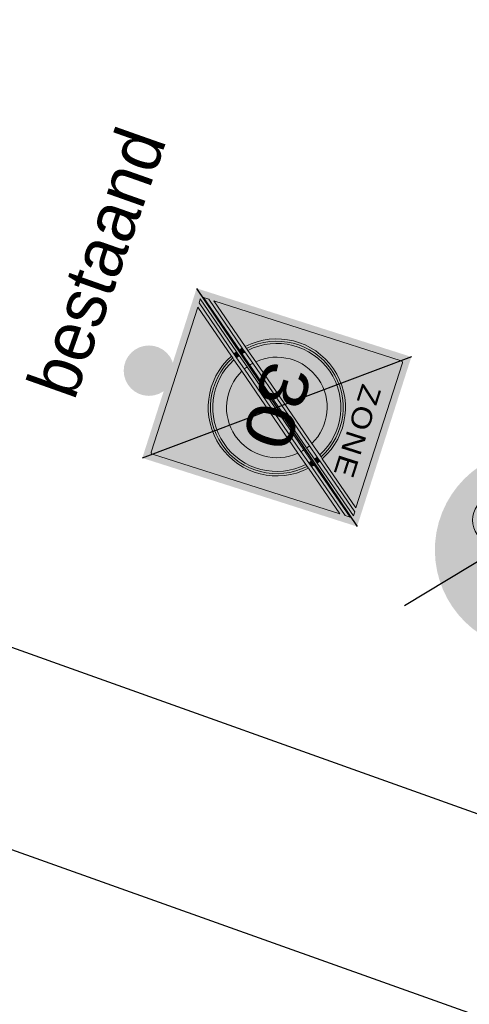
# Model space of a CAD drawing. Header units: metres. Extents: x 136326 to 138181, y 453212 to 454732.
# Tile 15 of 55: x 136537.71 to 136544.39, y 453760.96 to 453775.61. Entities that reach past the tile are written whole.
import ezdxf
from ezdxf.enums import TextEntityAlignment as Align

# ---------------------------------------------------------------- set-up
doc = ezdxf.new("R2010")
doc.units = ezdxf.units.M
doc.layers.add('-DR-alg-bladkaders viewports', color=7, linetype='Continuous')
doc.layers.add('-DR-nw-inr-bebording-txt', color=2, linetype='Continuous')
doc.layers.add('mob_bebording', color=7, linetype='Continuous', lineweight=0)
doc.styles.add('eurostile', font='txt')
doc.styles.add('Style-Verkeersborden', font='Verkeersborden.shx')

# ---------------------------------------------------------------- blocks, each defined once
blk = doc.blocks.new('bord_G11')
at = {"layer": 'mob_bebording', "linetype": 'Continuous', "lineweight": 0}
h = blk.add_hatch(color=170, dxfattribs=at)
edge = h.paths.add_edge_path()
edge.add_arc((0, 0.3), 0.3, 0, 360)
edge = h.paths.add_edge_path(flags=17)
edge.add_arc((0, 0.3), 0.29, 0, 360)
h = blk.add_hatch(color=254, dxfattribs=at)
edge = h.paths.add_edge_path()
edge.add_arc((0, 0.3), 0.29, 0, 360)
edge = h.paths.add_edge_path()
edge.add_arc((0, 0.3), 0.28, 0, 360)
h = blk.add_hatch(color=170, dxfattribs=at)
edge = h.paths.add_edge_path()
edge.add_arc((0, 0.3), 0.28, 0, 360)
h.paths.add_polyline_path([(0.1067, 0.3422, -3.032803), (0.0516, 0.2532), (0.0102, 0.2532), (-0.0908, 0.3659), (-0.1006, 0.3399, -0.799174), (-0.1385, 0.1725), (-0.1385, 0.1725, -1.149504), (-0.1144, 0.3451), (-0.0824, 0.4296, -0.311966), (-0.0619, 0.4438), (-0.033, 0.4438), (-0.033, 0.4292), (-0.0619, 0.4292, 0.311966), (-0.0687, 0.4244), (-0.078, 0.3998), (0.0686, 0.3998), (0.0753, 0.4145), (0.0474, 0.4145, -1), (0.0474, 0.4292), (0.1134, 0.4292), (0.1134, 0.4145), (0.0914, 0.4145), (0.0815, 0.3927)], flags=17)
h = blk.add_hatch(color=254, dxfattribs=at)
h.paths.add_polyline_path([(0.0474, 0.4292, 1), (0.0474, 0.4145), (0.0753, 0.4145), (0.0686, 0.3998), (-0.078, 0.3998), (-0.0687, 0.4244, -0.311966), (-0.0619, 0.4292), (-0.033, 0.4292), (-0.033, 0.4438), (-0.0619, 0.4438, 0.311966), (-0.0824, 0.4296), (-0.1144, 0.3451, 1.149504), (-0.1385, 0.1725), (-0.1385, 0.1725, 0.799174), (-0.1006, 0.3399), (-0.0908, 0.3659), (0.0102, 0.2532), (0.0516, 0.2532, 3.032803), (0.1067, 0.3422), (0.0815, 0.3927), (0.0914, 0.4145), (0.1134, 0.4145), (0.1134, 0.4292)])
h.paths.add_polyline_path([(0.0664, 0.2678, -0.230669), (0.1001, 0.3225), (0.1275, 0.2678)])
h.paths.add_polyline_path([(-0.1316, 0.2579), (-0.1058, 0.3262, -19.949874), (-0.1196, 0.3313), (-0.1454, 0.2631, 1)])
h.paths.add_polyline_path([(0.0936, 0.3357, 0.2395), (0.0516, 0.2678), (0.0249, 0.2678), (0.0737, 0.3755)])
h.paths.add_polyline_path([(0.1459, 0.2638), (0.1133, 0.329, -2.949571), (0.0664, 0.2532), (0.1393, 0.2532, 0.557537)])
h.paths.add_polyline_path([(0.0115, 0.2738), (-0.085, 0.3814), (-0.0836, 0.3852), (0.062, 0.3852)])
blk.add_hatch(color=170, dxfattribs=at).paths.add_polyline_path([(0.062, 0.3852), (-0.0836, 0.3852), (-0.085, 0.3814), (0.0115, 0.2738)])
at = {"layer": 'mob_bebording', "linetype": 'Continuous', "lineweight": 0, "extrusion": (0, 0, -1)}
h = blk.add_hatch(color=170, dxfattribs=at)
edge = h.paths.add_edge_path()
edge.add_ellipse((-0.1393, 0.2605), major_axis=(-0.088, 0), ratio=1, start_angle=184.7802, end_angle=238.6548)
edge.add_line((-0.0936, 0.3357), (-0.0737, 0.3755))
edge.add_line((-0.0737, 0.3755), (-0.0249, 0.2678))
edge.add_line((-0.0249, 0.2678), (-0.0516, 0.2678))
h = blk.add_hatch(color=170, dxfattribs=at)
edge = h.paths.add_edge_path()
edge.add_line((0.1058, 0.3262), (0.1316, 0.2579))
edge.add_ellipse((0.1385, 0.2605), major_axis=(-0.00733, 0), ratio=1, start_angle=20.6955, end_angle=200.6955)
edge.add_line((0.1454, 0.2631), (0.1196, 0.3313))
edge.add_ellipse((0.1385, 0.2605), major_axis=(-0.0733, 0), ratio=1, start_angle=-63.5654, end_angle=284.9563, ccw=False)
at = {"layer": 'mob_bebording', "linetype": 'Continuous', "lineweight": 0}
h = blk.add_hatch(color=170, dxfattribs=at)
edge = h.paths.add_edge_path()
edge.add_arc((0.1393, 0.2605), 0.0733, 122.3042, 174.2608)
edge.add_line((0.0664, 0.2678), (0.1275, 0.2678))
edge.add_line((0.1275, 0.2678), (0.1001, 0.3225))
at = {"layer": 'mob_bebording', "linetype": 'Continuous', "lineweight": 0, "extrusion": (0, 0, -1)}
h = blk.add_hatch(color=170, dxfattribs=at)
edge = h.paths.add_edge_path()
edge.add_ellipse((-0.1393, 0.2605), major_axis=(-0.00733, 0), ratio=1, start_angle=-26.5651, end_angle=90)
edge.add_line((-0.1393, 0.2532), (-0.0664, 0.2532))
edge.add_ellipse((-0.1393, 0.2605), major_axis=(-0.0733, 0), ratio=1, start_angle=-110.8259, end_angle=174.2608, ccw=False)
edge.add_line((-0.1133, 0.329), (-0.1459, 0.2638))
at = {"layer": 'mob_bebording', "color": 5, "linetype": 'Continuous', "lineweight": 0, "flags": 128}
blk.add_lwpolyline([(0.062, 0.3852), (-0.0836, 0.3852), (-0.085, 0.3814), (0.0115, 0.2738)], close=True, dxfattribs=at)
for points in [[(0.0516, 0.2678, -0.2395), (0.0936, 0.3357), (0.0737, 0.3755), (0.0249, 0.2678)], [(-0.1058, 0.3262), (-0.1316, 0.2579, -1), (-0.1454, 0.2631), (-0.1196, 0.3313, 19.949874)], [(0.1459, 0.2638, -0.557537), (0.1393, 0.2532), (0.0664, 0.2532, 2.949571), (0.1133, 0.329)], [(0.1001, 0.3225, 0.230669), (0.0664, 0.2678), (0.1275, 0.2678)]]:
    blk.add_lwpolyline(points, format="xyb", close=True, dxfattribs=at)
blk = doc.blocks.new('bord_A02-ZE')
at = {"layer": 'mob_bebording', "linetype": 'Continuous', "lineweight": 0}
h = blk.add_hatch(color=254, dxfattribs=at)
h.paths.add_polyline_path([(-0.265, 0), (-0.265, 0.67), (0.265, 0.67), (0.265, 0), (0, 0)])
h.paths.add_polyline_path([(0.24, 0.01), (-0.24, 0.01, -0.414214), (-0.255, 0.025), (-0.255, 0.645, -0.414214), (-0.24, 0.66), (0.24, 0.66, -0.414214), (0.255, 0.645), (0.255, 0.025, -0.414214)], flags=17)
h = blk.add_hatch(color=7, dxfattribs=at)
h.paths.add_polyline_path([(0.255, 0.025), (0.255, 0.645, 0.414214), (0.24, 0.66), (-0.24, 0.66, 0.414214), (-0.255, 0.645), (-0.255, 0.025, 0.414214), (-0.24, 0.01), (0.24, 0.01, 0.414214)])
h.paths.add_polyline_path([(-0.245, 0.0277), (-0.245, 0.044), (-0.1366, 0.1835), (-0.1325, 0.1889), (-0.1283, 0.1943), (-0.1032, 0.2267), (0.0795, 0.4618), (0.1046, 0.4941), (0.1088, 0.4995), (0.113, 0.5049), (0.2257, 0.65), (0.2383, 0.65), (0.1212, 0.4991), (0.117, 0.4938), (0.1128, 0.4884), (0.0878, 0.4561), (-0.0957, 0.22), (-0.1207, 0.1878), (-0.1249, 0.1824), (-0.1291, 0.177)])
h.paths.add_polyline_path([(-0.245, 0.645, -0.414214), (-0.24, 0.65), (0.213, 0.65), (0.1045, 0.5102), (0.1002, 0.5048), (0.096, 0.4994), (0.0707, 0.4668), (-0.1102, 0.2339), (-0.1355, 0.2013), (-0.1397, 0.1959), (-0.1439, 0.1904), (-0.245, 0.0603)])
h.paths.add_polyline_path([(-0.2383, 0.02), (-0.1212, 0.1709), (-0.117, 0.1762), (-0.1128, 0.1816), (-0.0878, 0.2139), (0.0957, 0.45), (0.1207, 0.4822), (0.1249, 0.4876), (0.1291, 0.493), (0.245, 0.6423), (0.245, 0.626), (0.1366, 0.4865), (0.1325, 0.4811), (0.1283, 0.4757), (0.1032, 0.4433), (-0.0795, 0.2082), (-0.1046, 0.1759), (-0.1088, 0.1705), (-0.113, 0.1651), (-0.2257, 0.02)])
h.paths.add_polyline_path([(0.245, 0.025, -0.414214), (0.24, 0.02), (-0.213, 0.02), (-0.1045, 0.1598), (-0.1002, 0.1652), (-0.096, 0.1706), (-0.0707, 0.2032), (0.1102, 0.4361), (0.1355, 0.4687), (0.1397, 0.4741), (0.1439, 0.4796), (0.245, 0.6097)])
h = blk.add_hatch(color=254, dxfattribs=at)
edge = h.paths.add_edge_path()
edge.add_arc((-0.24, 0.645), 0.005, 90, 180)
edge.add_line((-0.245, 0.645), (-0.245, 0.0603))
edge.add_line((-0.245, 0.0603), (-0.1439, 0.1904))
edge.add_arc((0, 0.335), 0.204, 59.2013, 225.1229, ccw=False)
edge.add_line((0.1045, 0.5102), (0.213, 0.65))
edge.add_line((0.213, 0.65), (-0.24, 0.65))
at = {"layer": 'mob_bebording', "linetype": 'Continuous', "lineweight": 0, "extrusion": (0, 0, -1)}
h = blk.add_hatch(color=254, dxfattribs=at)
edge = h.paths.add_edge_path()
edge.add_ellipse((0, 0.335), major_axis=(-0.204, 0), ratio=1, start_angle=303.6212, end_angle=306.4335)
edge.add_line((-0.1212, 0.4991), (-0.2383, 0.65))
edge.add_line((-0.2383, 0.65), (-0.2257, 0.65))
edge.add_line((-0.2257, 0.65), (-0.113, 0.5049))
h = blk.add_hatch(color=254, dxfattribs=at)
edge = h.paths.add_edge_path()
edge.add_ellipse((0, 0.335), major_axis=(-0.204, 0), ratio=1, start_angle=309.2424, end_angle=312.0546)
edge.add_line((-0.1366, 0.4865), (-0.245, 0.626))
edge.add_line((-0.245, 0.626), (-0.245, 0.6423))
edge.add_line((-0.245, 0.6423), (-0.1291, 0.493))
at = {"layer": 'mob_bebording', "linetype": 'Continuous', "lineweight": 0}
h = blk.add_hatch(color=254, dxfattribs=at)
edge = h.paths.add_edge_path()
edge.add_arc((0.24, 0.025), 0.005, 270, 360)
edge.add_line((0.245, 0.025), (0.245, 0.6097))
edge.add_line((0.245, 0.6097), (0.1439, 0.4796))
edge.add_arc((0, 0.335), 0.204, -120.7987, 45.1229, ccw=False)
edge.add_line((-0.1045, 0.1598), (-0.213, 0.02))
edge.add_line((-0.213, 0.02), (0.24, 0.02))
at = {"layer": 'mob_bebording', "linetype": 'Continuous', "lineweight": 0, "extrusion": (0, 0, -1)}
h = blk.add_hatch(color=252, dxfattribs=at)
edge = h.paths.add_edge_path()
edge.add_ellipse((0, 0.335), major_axis=(-0.1972, 0), ratio=1, start_angle=135.1212, end_angle=300.5546)
edge.add_line((-0.1002, 0.5048), (-0.1045, 0.5102))
edge.add_ellipse((0, 0.335), major_axis=(-0.204, 0), ratio=1, start_angle=134.8771, end_angle=300.7987, ccw=False)
edge.add_line((0.1439, 0.1904), (0.1397, 0.1959))
h = blk.add_hatch(color=254, dxfattribs=at)
edge = h.paths.add_edge_path()
edge.add_ellipse((0, 0.335), major_axis=(-0.1904, 0), ratio=1, start_angle=135.3828, end_angle=300.293)
edge.add_line((-0.096, 0.4994), (-0.1002, 0.5048))
edge.add_ellipse((0, 0.335), major_axis=(-0.1972, 0), ratio=1, start_angle=135.1212, end_angle=300.5546, ccw=False)
edge.add_line((0.1397, 0.1959), (0.1355, 0.2013))
h = blk.add_hatch(color=252, dxfattribs=at)
edge = h.paths.add_edge_path()
edge.add_ellipse((0, 0.335), major_axis=(-0.1496, 0), ratio=1, start_angle=137.4579, end_angle=298.2179)
edge.add_line((-0.0707, 0.4668), (-0.096, 0.4994))
edge.add_ellipse((0, 0.335), major_axis=(-0.1904, 0), ratio=1, start_angle=135.3828, end_angle=300.293, ccw=False)
edge.add_line((0.1355, 0.2013), (0.1102, 0.2339))
h = blk.add_hatch(color=254, dxfattribs=at)
edge = h.paths.add_edge_path()
edge.add_ellipse((0, 0.335), major_axis=(-0.1904, 0), ratio=1, start_angle=303.3194, end_angle=306.3331)
edge.add_line((-0.1128, 0.4884), (-0.117, 0.4938))
edge.add_ellipse((0, 0.335), major_axis=(-0.1972, 0), ratio=1, start_angle=303.4755, end_angle=306.385, ccw=False)
edge.add_line((-0.1088, 0.4995), (-0.1046, 0.4941))
h = blk.add_hatch(color=252, dxfattribs=at)
edge = h.paths.add_edge_path()
edge.add_ellipse((0, 0.335), major_axis=(-0.1972, 0), ratio=1, start_angle=303.4755, end_angle=306.385)
edge.add_line((-0.117, 0.4938), (-0.1212, 0.4991))
edge.add_ellipse((0, 0.335), major_axis=(-0.204, 0), ratio=1, start_angle=303.6212, end_angle=306.4335, ccw=False)
edge.add_line((-0.113, 0.5049), (-0.1088, 0.4995))
at = {"layer": 'mob_bebording', "linetype": 'Continuous', "lineweight": 0}
h = blk.add_hatch(color=254, dxfattribs=at)
edge = h.paths.add_edge_path()
edge.add_arc((0, 0.335), 0.1496, 61.7821, 222.5421)
edge.add_line((-0.1102, 0.2339), (0.0707, 0.4668))
h = blk.add_hatch(color=252, dxfattribs=at)
edge = h.paths.add_edge_path()
edge.add_arc((0, 0.335), 0.204, 239.2013, 405.1229)
edge.add_line((0.1439, 0.4796), (0.1397, 0.4741))
edge.add_arc((0, 0.335), 0.1972, -120.5546, 44.8788, ccw=False)
edge.add_line((-0.1002, 0.1652), (-0.1045, 0.1598))
h = blk.add_hatch(color=254, dxfattribs=at)
edge = h.paths.add_edge_path()
edge.add_arc((0, 0.335), 0.1972, 239.4454, 404.8788)
edge.add_line((0.1397, 0.4741), (0.1355, 0.4687))
edge.add_arc((0, 0.335), 0.1904, -120.293, 44.6172, ccw=False)
edge.add_line((-0.096, 0.1706), (-0.1002, 0.1652))
h = blk.add_hatch(color=252, dxfattribs=at)
edge = h.paths.add_edge_path()
edge.add_arc((0, 0.335), 0.1904, 239.707, 404.6172)
edge.add_line((0.1355, 0.4687), (0.1102, 0.4361))
edge.add_arc((0, 0.335), 0.1496, -118.2179, 42.5421, ccw=False)
edge.add_line((-0.0707, 0.2032), (-0.096, 0.1706))
at = {"layer": 'mob_bebording', "linetype": 'Continuous', "lineweight": 0, "extrusion": (0, 0, -1)}
h = blk.add_hatch(color=252, dxfattribs=at)
edge = h.paths.add_edge_path()
edge.add_ellipse((0, 0.335), major_axis=(-0.1496, 0), ratio=1, start_angle=302.0833, end_angle=305.9226)
edge.add_line((-0.0878, 0.4561), (-0.1128, 0.4884))
edge.add_ellipse((0, 0.335), major_axis=(-0.1904, 0), ratio=1, start_angle=303.3194, end_angle=306.3331, ccw=False)
edge.add_line((-0.1046, 0.4941), (-0.0795, 0.4618))
at = {"layer": 'mob_bebording', "linetype": 'Continuous', "lineweight": 0}
h = blk.add_hatch(color=252, dxfattribs=at)
edge = h.paths.add_edge_path()
edge.add_arc((0, 0.335), 0.1904, 47.6436, 50.6573)
edge.add_line((0.1207, 0.4822), (0.0957, 0.45))
edge.add_arc((0, 0.335), 0.1496, 46.4075, 50.2468, ccw=False)
edge.add_line((0.1032, 0.4433), (0.1283, 0.4757))
h = blk.add_hatch(color=254, dxfattribs=at)
edge = h.paths.add_edge_path()
edge.add_arc((0, 0.335), 0.1972, 47.7997, 50.7092)
edge.add_line((0.1249, 0.4876), (0.1207, 0.4822))
edge.add_arc((0, 0.335), 0.1904, 47.6436, 50.6573, ccw=False)
edge.add_line((0.1283, 0.4757), (0.1325, 0.4811))
h = blk.add_hatch(color=252, dxfattribs=at)
edge = h.paths.add_edge_path()
edge.add_arc((0, 0.335), 0.204, 47.9454, 50.7576)
edge.add_line((0.1291, 0.493), (0.1249, 0.4876))
edge.add_arc((0, 0.335), 0.1972, 47.7997, 50.7092, ccw=False)
edge.add_line((0.1325, 0.4811), (0.1366, 0.4865))
h = blk.add_hatch(color=254, dxfattribs=at)
edge = h.paths.add_edge_path()
edge.add_arc((0, 0.335), 0.1496, 226.4075, 230.2468)
edge.add_line((-0.0957, 0.22), (0.0878, 0.4561))
edge.add_arc((0, 0.335), 0.1496, 54.0774, 57.9167)
edge.add_line((0.0795, 0.4618), (-0.1032, 0.2267))
h = blk.add_hatch(color=254, dxfattribs=at)
edge = h.paths.add_edge_path()
edge.add_arc((0, 0.335), 0.1496, 46.4075, 50.2468)
edge.add_line((0.0957, 0.45), (-0.0878, 0.2139))
edge.add_arc((0, 0.335), 0.1496, 234.0774, 237.9167)
edge.add_line((-0.0795, 0.2082), (0.1032, 0.4433))
h = blk.add_hatch(color=254, dxfattribs=at)
edge = h.paths.add_edge_path()
edge.add_arc((0, 0.335), 0.1496, 241.7821, 402.5421)
edge.add_line((0.1102, 0.4361), (-0.0707, 0.2032))
h = blk.add_hatch(color=252, dxfattribs=at)
edge = h.paths.add_edge_path()
edge.add_arc((0, 0.335), 0.1904, 227.6436, 230.6573)
edge.add_line((-0.1207, 0.1878), (-0.0957, 0.22))
edge.add_arc((0, 0.335), 0.1496, 226.4075, 230.2468, ccw=False)
edge.add_line((-0.1032, 0.2267), (-0.1283, 0.1943))
at = {"layer": 'mob_bebording', "linetype": 'Continuous', "lineweight": 0, "extrusion": (0, 0, -1)}
h = blk.add_hatch(color=252, dxfattribs=at)
edge = h.paths.add_edge_path()
edge.add_ellipse((0, 0.335), major_axis=(-0.1496, 0), ratio=1, start_angle=122.0833, end_angle=125.9226)
edge.add_line((0.0878, 0.2139), (0.1128, 0.1816))
edge.add_ellipse((0, 0.335), major_axis=(-0.1904, 0), ratio=1, start_angle=123.3194, end_angle=126.3331, ccw=False)
edge.add_line((0.1046, 0.1759), (0.0795, 0.2082))
h = blk.add_hatch(color=254, dxfattribs=at)
edge = h.paths.add_edge_path()
edge.add_ellipse((0, 0.335), major_axis=(-0.204, 0), ratio=1, start_angle=129.2424, end_angle=132.0546)
edge.add_line((0.1366, 0.1835), (0.245, 0.044))
edge.add_line((0.245, 0.044), (0.245, 0.0277))
edge.add_line((0.245, 0.0277), (0.1291, 0.177))
at = {"layer": 'mob_bebording', "linetype": 'Continuous', "lineweight": 0}
h = blk.add_hatch(color=252, dxfattribs=at)
edge = h.paths.add_edge_path()
edge.add_arc((0, 0.335), 0.204, 227.9454, 230.7576)
edge.add_line((-0.1291, 0.177), (-0.1249, 0.1824))
edge.add_arc((0, 0.335), 0.1972, 227.7997, 230.7092, ccw=False)
edge.add_line((-0.1325, 0.1889), (-0.1366, 0.1835))
h = blk.add_hatch(color=254, dxfattribs=at)
edge = h.paths.add_edge_path()
edge.add_arc((0, 0.335), 0.1972, 227.7997, 230.7092)
edge.add_line((-0.1249, 0.1824), (-0.1207, 0.1878))
edge.add_arc((0, 0.335), 0.1904, 227.6436, 230.6573, ccw=False)
edge.add_line((-0.1283, 0.1943), (-0.1325, 0.1889))
at = {"layer": 'mob_bebording', "linetype": 'Continuous', "lineweight": 0, "extrusion": (0, 0, -1)}
h = blk.add_hatch(color=252, dxfattribs=at)
edge = h.paths.add_edge_path()
edge.add_ellipse((0, 0.335), major_axis=(-0.1972, 0), ratio=1, start_angle=123.4755, end_angle=126.385)
edge.add_line((0.117, 0.1762), (0.1212, 0.1709))
edge.add_ellipse((0, 0.335), major_axis=(-0.204, 0), ratio=1, start_angle=123.6212, end_angle=126.4335, ccw=False)
edge.add_line((0.113, 0.1651), (0.1088, 0.1705))
h = blk.add_hatch(color=254, dxfattribs=at)
edge = h.paths.add_edge_path()
edge.add_ellipse((0, 0.335), major_axis=(-0.1904, 0), ratio=1, start_angle=123.3194, end_angle=126.3331)
edge.add_line((0.1128, 0.1816), (0.117, 0.1762))
edge.add_ellipse((0, 0.335), major_axis=(-0.1972, 0), ratio=1, start_angle=123.4755, end_angle=126.385, ccw=False)
edge.add_line((0.1088, 0.1705), (0.1046, 0.1759))
h = blk.add_hatch(color=254, dxfattribs=at)
edge = h.paths.add_edge_path()
edge.add_ellipse((0, 0.335), major_axis=(-0.204, 0), ratio=1, start_angle=123.6212, end_angle=126.4335)
edge.add_line((0.1212, 0.1709), (0.2383, 0.02))
edge.add_line((0.2383, 0.02), (0.2257, 0.02))
edge.add_line((0.2257, 0.02), (0.113, 0.1651))
at = {"layer": 'mob_bebording', "color": 254, "linetype": 'Continuous', "lineweight": 0, "flags": 128}
for points in [[(-0.24, 0.65, 0.414214), (-0.245, 0.645), (-0.245, 0.0603), (-0.1439, 0.1904, -0.884115), (0.1045, 0.5102), (0.213, 0.65)], [(0.113, 0.5049, -0.012272), (0.1212, 0.4991), (0.2383, 0.65), (0.2257, 0.65)], [(0.1291, 0.493, -0.012272), (0.1366, 0.4865), (0.245, 0.626), (0.245, 0.6423)], [(0.24, 0.02, 0.414214), (0.245, 0.025), (0.245, 0.6097), (0.1439, 0.4796, -0.884115), (-0.1045, 0.1598), (-0.213, 0.02)], [(-0.1355, 0.2013, -0.876284), (0.096, 0.4994), (0.1002, 0.5048, 0.880328), (-0.1397, 0.1959)], [(0.1046, 0.4941, -0.013151), (0.1128, 0.4884), (0.117, 0.4938, 0.012696), (0.1088, 0.4995)], [(0.0707, 0.4668, 0.844767), (-0.1102, 0.2339)], [(-0.1002, 0.1652, 0.880328), (0.1397, 0.4741), (0.1355, 0.4687, -0.876284), (-0.096, 0.1706)], [(0.1325, 0.4811, 0.012696), (0.1249, 0.4876), (0.1207, 0.4822, -0.013151), (0.1283, 0.4757)], [(-0.1032, 0.2267, 0.016753), (-0.0957, 0.22), (0.0878, 0.4561, 0.016753), (0.0795, 0.4618)], [(0.1032, 0.4433, 0.016753), (0.0957, 0.45), (-0.0878, 0.2139, 0.016753), (-0.0795, 0.2082)], [(-0.0707, 0.2032, 0.844767), (0.1102, 0.4361)], [(-0.1291, 0.177, -0.012272), (-0.1366, 0.1835), (-0.245, 0.044), (-0.245, 0.0277)], [(-0.1325, 0.1889, 0.012696), (-0.1249, 0.1824), (-0.1207, 0.1878, -0.013151), (-0.1283, 0.1943)], [(-0.1046, 0.1759, -0.013151), (-0.1128, 0.1816), (-0.117, 0.1762, 0.012696), (-0.1088, 0.1705)], [(-0.113, 0.1651, -0.012272), (-0.1212, 0.1709), (-0.2383, 0.02), (-0.2257, 0.02)]]:
    blk.add_lwpolyline(points, format="xyb", close=True, dxfattribs=at)
at = {"layer": 'mob_bebording', "color": 252, "linetype": 'Continuous', "lineweight": 0, "flags": 128}
for points in [[(-0.1397, 0.1959, -0.880328), (0.1002, 0.5048), (0.1045, 0.5102, 0.884115), (-0.1439, 0.1904)], [(-0.1102, 0.2339, -0.844767), (0.0707, 0.4668), (0.096, 0.4994, 0.876284), (-0.1355, 0.2013)], [(0.1088, 0.4995, -0.012696), (0.117, 0.4938), (0.1212, 0.4991, 0.012272), (0.113, 0.5049)], [(-0.1045, 0.1598, 0.884115), (0.1439, 0.4796), (0.1397, 0.4741, -0.880328), (-0.1002, 0.1652)], [(0.0795, 0.4618, -0.016753), (0.0878, 0.4561), (0.1128, 0.4884, 0.013151), (0.1046, 0.4941)], [(0.1283, 0.4757, 0.013151), (0.1207, 0.4822), (0.0957, 0.45, -0.016753), (0.1032, 0.4433)], [(0.1366, 0.4865, 0.012272), (0.1291, 0.493), (0.1249, 0.4876, -0.012696), (0.1325, 0.4811)], [(-0.096, 0.1706, 0.876284), (0.1355, 0.4687), (0.1102, 0.4361, -0.844767), (-0.0707, 0.2032)], [(-0.1283, 0.1943, 0.013151), (-0.1207, 0.1878), (-0.0957, 0.22, -0.016753), (-0.1032, 0.2267)], [(-0.0795, 0.2082, -0.016753), (-0.0878, 0.2139), (-0.1128, 0.1816, 0.013151), (-0.1046, 0.1759)], [(-0.1366, 0.1835, 0.012272), (-0.1291, 0.177), (-0.1249, 0.1824, -0.012696), (-0.1325, 0.1889)], [(-0.1088, 0.1705, -0.012696), (-0.117, 0.1762), (-0.1212, 0.1709, 0.012272), (-0.113, 0.1651)]]:
    blk.add_lwpolyline(points, format="xyb", close=True, dxfattribs=at)
at = {"layer": 'mob_bebording', "color": 252, "linetype": 'Continuous', "lineweight": 0, "style": 'Style-Verkeersborden', "width": 1.190476}
blk.add_text('30', height=0.1428, dxfattribs=at).set_placement((-0.0048, 0.335), align=Align.MIDDLE_CENTER)
at = {"layer": 'mob_bebording', "color": 7, "linetype": 'Continuous', "lineweight": 0, "insert": (-0.0026, 0.5845), "char_height": 0.06, "attachment_point": 5, "line_spacing_factor": 0.6, "style": 'Style-Verkeersborden'}
blk.add_mtext('\\H1x;\\W1.16667;\\T1.112;ZONE', dxfattribs=at)

msp = doc.modelspace()

# ---------------------------------------------------------------- hatches: boundary and pattern name
at = {"layer": 'mob_bebording', "linetype": 'Continuous', "lineweight": 0}
h = msp.add_hatch(color=251, dxfattribs=at)
edge = h.paths.add_edge_path(flags=0)
edge.add_arc((136539.626, 453770.383), 0.375, 0, 360)

# ---------------------------------------------------------------- linework, layer by layer
at = {"layer": '-DR-alg-bladkaders viewports'}
for points in [[(136549.063, 453965.661), (136483.625, 453782.541), (136636.366, 453727.96), (136701.804, 453911.079)], [(136568.476, 453755.227), (136503.031, 453572.087), (136454.356, 453589.481), (136519.802, 453772.621)]]:
    msp.add_lwpolyline(points, close=True, dxfattribs=at)
at = {"layer": 'mob_bebording', "color": 10, "lineweight": 30}
for p, q in [((136540.334, 453771.608), (136542.718, 453768.064)), ((136543.525, 453770.588), (136539.527, 453769.083)), ((136547.7, 453769.473), (136543.424, 453766.883))]:
    msp.add_line(p, q, dxfattribs=at)

# ---------------------------------------------------------------- block references
at = {"layer": 'mob_bebording', "color": 254, "linetype": 'Continuous', "lineweight": 0, "xscale": 4.999999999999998, "yscale": 4.999999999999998, "zscale": 4.999999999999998, "rotation": 252.2755142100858}
msp.add_blockref('bord_A02-ZE', (136539.931, 453770.346), dxfattribs=at)
at = {"layer": 'mob_bebording', "color": 5, "linetype": 'Continuous', "lineweight": 0, "xscale": 4.999999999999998, "yscale": 4.999999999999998, "zscale": 4.999999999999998, "rotation": 158.0755030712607}
msp.add_blockref('bord_G11', (136545.935, 453769.106), dxfattribs=at)

# ---------------------------------------------------------------- texts
at = {"layer": '-DR-nw-inr-bebording-txt', "style": 'eurostile'}
msp.add_text('bestaand', height=0.75, rotation=70.5, dxfattribs=at).set_placement((136538.515, 453769.923))

doc.saveas('drawing.dxf')
